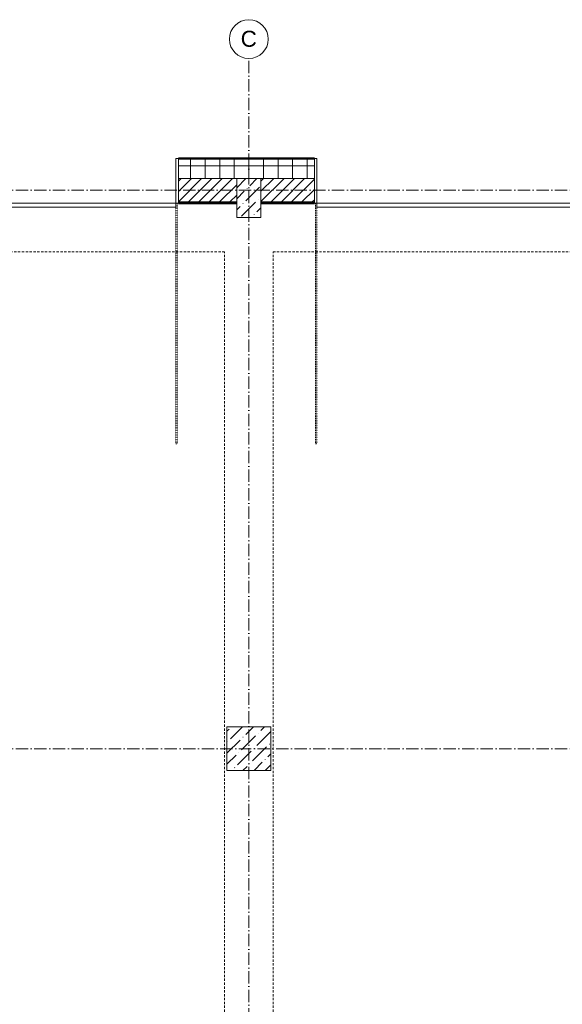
# Model space of a CAD drawing. Header units: millimetres. Extents: x -175722 to -110961, y 52375 to 104640.
# Tile 74 of 146: x -155932 to -155373, y 80445 to 81460. Entities that reach past the tile are written whole.
import ezdxf

# ---------------------------------------------------------------- set-up
doc = ezdxf.new("R2010")
doc.units = ezdxf.units.MM
for name, pattern in [('Linia siatki', [19.05, 12.7, -3.175, 0, -3.175]), ('Nadwieszenie', [3.9688, 2.3813, -1.5875]), ('Przerywana gęsta', [4, 2, -2])]:
    doc.linetypes.add(name, pattern=pattern)
for name, color, linetype, lineweight in [('A-DOOR', 31, 'Continuous', 5), ('A-DOOR-FRAM', 31, 'Continuous', 18), ('A-DOOR-HDLN', 31, 'Przerywana gęsta', 18), ('A-FLOR-OVHD', 1, 'Nadwieszenie', 5), ('A-WALL', 113, 'Continuous', 5), ('A-WALL-PATT', 111, 'Continuous', 50), ('S-COLS', 52, 'Continuous', 5), ('S-GRID', 1, 'Continuous', 5), ('S-GRID-IDEN', 1, 'Continuous', 5)]:
    doc.layers.add(name, color=color, linetype=linetype, lineweight=lineweight)
doc.styles.add('Arial_2', font='arial.ttf', dxfattribs={"height": 100})
pattern_1 = [(37.5, (-124135.7194, 82209.6026), (-0.2031655, 6.2155416), [0.1676, -4.7356, 0.1676, -5.3162, -5.2419]), (37.5, (-124135.7194, 82209.6026), (-0.2031655, 6.2155416), [-10.3871, 0.1676, -5.0743]), (7.5, (-124135.719, 82209.603), (5.7089758, 9.103654), [0.1676, -2.4775, 0.1676, -4.2517, -1.6935]), (7.5, (-124135.719, 82209.603), (5.7089758, 9.103654), [-7.0645, 0.1676, -1.5259]), (327.5, (-124139.687, 82209.6026), (10.0456335, 0.0182419), [0.1676, -1.4453, 0.1676, -5.6388, -7.5806]), (327.5, (-124139.687, 82209.6026), (10.0456335, 0.0182419), [-7.4193, 0.1676, -7.413]), (317.5, (-124139.687, 82209.603), (9.697195, 2.831187), [0.1676, -0.6388, 0.1676, -3.6388, -4.3548]), (317.5, (-124139.687, 82209.603), (9.697195, 2.831187), [-4.6129, 0.1676, -4.1872])]

# ---------------------------------------------------------------- blocks, each defined once
blk = doc.blocks.new('Drzwi-garażowe-wypukłe - 500x230-2384906-PARTER')
at = {"layer": 'A-DOOR', "lineweight": 18}
for p, q in [((-2250, 273.175), (2250, 273.175)), ((-2250, 233.175), (-2250, 273.175)), ((2250, 233.175), (-2250, 233.175)), ((2250, 273.175), (2250, 233.175))]:
    blk.add_line(p, q, dxfattribs=at)
at = {"layer": 'A-DOOR-FRAM'}
for p, q in [((-2275, 233.175), (-2250, 233.175)), ((-2275, -226.825), (-2275, 233.175)), ((-2250, 233.175), (-2250, -226.825)), ((2250, 233.175), (2275, 233.175)), ((2250, -226.825), (2250, 233.175)), ((2275, 233.175), (2275, -226.825)), ((-2250, -226.825), (-2275, -226.825)), ((2275, -226.825), (2250, -226.825))]:
    blk.add_line(p, q, dxfattribs=at)
at = {"layer": 'A-DOOR-HDLN'}
for p, q in [((-2262.7, 2711.575), (-2250, 2711.575)), ((-2262.7, 233.175), (-2262.7, 2711.575)), ((-2250, 273.175), (-2250, 2711.575)), ((2262.7, 2711.575), (2250, 2711.575)), ((2250, 273.175), (2250, 2711.575)), ((2262.7, 233.175), (2262.7, 2711.575))]:
    blk.add_line(p, q, dxfattribs=at)
blk = doc.blocks.new('Drzwi-garażowe-wypukłe - 500x230-2384242-PARTER')
at = {"layer": 'A-DOOR', "lineweight": 18}
for p, q in [((2250, -233.175), (-2250, -233.175)), ((-2250, -233.175), (-2250, -273.175)), ((-2250, -273.175), (2250, -273.175)), ((2250, -273.175), (2250, -233.175))]:
    blk.add_line(p, q, dxfattribs=at)
at = {"layer": 'A-DOOR-FRAM'}
for p, q in [((-2250, 226.825), (-2275, 226.825)), ((-2275, 226.825), (-2275, -233.175)), ((-2250, -233.175), (-2250, 226.825)), ((2250, 226.825), (2250, -233.175)), ((2275, 226.825), (2250, 226.825)), ((2275, -233.175), (2275, 226.825)), ((-2275, -233.175), (-2250, -233.175)), ((2250, -233.175), (2275, -233.175))]:
    blk.add_line(p, q, dxfattribs=at)
at = {"layer": 'A-DOOR-HDLN'}
for p, q in [((-2262.7, -233.175), (-2262.7, -2711.575)), ((-2250, -273.175), (-2250, -2711.575)), ((2250, -273.175), (2250, -2711.575)), ((2262.7, -233.175), (2262.7, -2711.575)), ((-2262.7, -2711.575), (-2250, -2711.575)), ((2262.7, -2711.575), (2250, -2711.575))]:
    blk.add_line(p, q, dxfattribs=at)
blk = doc.blocks.new('SŁUP ŻELBETOWY O PRZEKROJU PROSTOKĄTNYM - 40x40-2502560-PARTER')
at = {"layer": 'S-COLS'}
h = blk.add_hatch(dxfattribs=at)
h.set_pattern_fill('FP_4', color=1, style=0, pattern_type=2)
h.set_pattern_definition([(45, (274114.35, -36914.77), (42.768647, 156.8179), [201.613, -40.323, 1.676, -38.646])])
h.paths.add_polyline_path([(225, -225), (225, 225), (-225, 225), (-225, -225)])
at = {"layer": 'S-COLS', "color": 10, "lineweight": 18}
for p, q in [((225, 225), (-225, 225)), ((-225, 225), (-225, -225)), ((225, -225), (225, 225)), ((-225, -225), (225, -225))]:
    blk.add_line(p, q, dxfattribs=at)
blk = doc.blocks.new('SŁUP ŻELBETOWY O PRZEKROJU PROSTOKĄTNYM - 25x40-2502836-PARTER')
at = {"layer": 'S-COLS'}
h = blk.add_hatch(dxfattribs=at)
h.set_pattern_fill('FP_9', color=1, style=0, pattern_type=2)
h.set_pattern_definition([(45, (274114.35, -42591.44), (42.768647, 156.8179), [201.613, -40.323, 1.676, -38.646])])
h.paths.add_polyline_path([(125, -200), (125, 200), (-125, 200), (-125, -200)])
at = {"layer": 'S-COLS', "color": 10, "lineweight": 18}
for p, q in [((125, 200), (-125, 200)), ((-125, 200), (-125, -200)), ((125, -200), (125, 200)), ((-125, -200), (125, -200))]:
    blk.add_line(p, q, dxfattribs=at)
blk = doc.blocks.new('Siatka - 4 mm-108067-PARTER')
at = {"layer": 'S-GRID-IDEN'}
blk.add_circle((0, 0), 4, dxfattribs=at)
blk = doc.blocks.new('1')
at = {"layer": 'A-WALL-PATT', "lineweight": 5}
h = blk.add_hatch(dxfattribs=at)
h.set_pattern_fill('FP_1', color=256, scale=0.1, style=0, pattern_type=2)
h.set_pattern_definition(pattern_1)
h.paths.add_polyline_path([(-152074.7, 86508.7), (-152074.7, 86509.2), (-152179.7, 86509.2), (-152179.7, 86508.7), (-152179.2, 86508.7)])
h.paths.add_polyline_path([(-150288.2, 86508.7), (-150288.2, 86509.2), (-150793.7, 86509.2), (-150793.7, 86508.7), (-150301, 86508.7)])
h.paths.add_polyline_path([(-151479.7, 86508.7), (-151479.7, 86509.2), (-151619.7, 86509.2), (-151619.7, 86508.7)])
h.paths.add_polyline_path([(-150923.7, 86508.7), (-150923.7, 86509.2), (-151024.7, 86509.2), (-151024.7, 86508.7)])
h = blk.add_hatch(dxfattribs=at)
h.set_pattern_fill('FP_2', color=256, scale=0.1, style=0, pattern_type=2)
h.set_pattern_definition([(0, (-124135.72, 82209.603), (0, 15), []), (90, (-124135.72, 82209.603), (-15, 9e-16), [])])
h.paths.add_polyline_path([(-150923.7, 86488.7), (-150923.7, 86508.7), (-151024.7, 86508.7), (-151024.7, 86488.7), (-150935.2, 86488.7)])
h.paths.add_polyline_path([(-150332.2, 86488.7), (-150308.2, 86488.7), (-150308.2, 86508.7), (-150793.7, 86508.7), (-150793.7, 86488.7), (-150333.7, 86488.7)])
h.paths.add_polyline_path([(-152159.2, 86488.7), (-152074.7, 86488.7), (-152074.7, 86508.7), (-152179.2, 86508.7), (-152179.2, 86488.7)])
h.paths.add_polyline_path([(-151479.7, 86488.7), (-151479.7, 86508.7), (-151619.7, 86508.7), (-151619.7, 86488.7), (-151534.7, 86488.7)])
h = blk.add_hatch(dxfattribs=at)
h.set_pattern_fill('FP_3', color=256, scale=0.1, style=0, pattern_type=2)
h.set_pattern_definition([(45, (-124135.7194, 82209.603), (-5.3033009, 5.3033009), [])])
h.paths.add_polyline_path([(-151024.7, 86464.7), (-150959.2, 86464.7), (-150959.2, 86488.7), (-151024.7, 86488.7)])
h.paths.add_polyline_path([(-150333.7, 86464.7), (-150332.2, 86464.7), (-150332.2, 86488.7), (-150793.7, 86488.7), (-150793.7, 86464.7), (-150548.1, 86464.7)])
h.paths.add_polyline_path([(-152119.2, 86464.7), (-152074.7, 86464.7), (-152074.7, 86488.7), (-152119.2, 86488.7), (-152119.2, 86471.1)])
h.paths.add_polyline_path([(-151479.7, 86464.7), (-151479.7, 86488.7), (-151534.7, 86488.7), (-151534.7, 86464.7)])
h.paths.add_polyline_path([(-150923.7, 86464.7), (-150923.7, 86488.7), (-150935.2, 86488.7), (-150935.2, 86464.7), (-150933.7, 86464.7)])
h.paths.add_polyline_path([(-151619.7, 86464.7), (-151559.7, 86464.7), (-151559.7, 86488.7), (-151619.7, 86488.7)])
h = blk.add_hatch(dxfattribs=at)
h.set_pattern_fill('FP_1', color=256, scale=0.1, style=0, pattern_type=2)
h.set_pattern_definition(pattern_1)
h.paths.add_polyline_path([(-150548.1, 86463.2), (-150333.7, 86463.2), (-150333.7, 86464.7), (-150793.7, 86464.7), (-150793.7, 86463.2)])
h.paths.add_polyline_path([(-152074.7, 86463.2), (-152074.7, 86464.7), (-152119.2, 86464.7), (-152119.2, 86463.2)])
h.paths.add_polyline_path([(-151479.7, 86463.2), (-151479.7, 86464.7), (-151534.7, 86464.7), (-151534.7, 86463.2)])
h.paths.add_polyline_path([(-150923.7, 86463.2), (-150923.7, 86464.7), (-150933.7, 86464.7), (-150933.7, 86463.2)])
h.paths.add_polyline_path([(-151619.7, 86463.2), (-151559.7, 86463.2), (-151559.7, 86464.7), (-151619.7, 86464.7)])
h.paths.add_polyline_path([(-151024.7, 86463.2), (-150960.7, 86463.2), (-150960.7, 86464.7), (-151024.7, 86464.7)])
at = {"layer": 'A-FLOR-OVHD'}
for p, q in [((-151572.2, 86413.2), (-152122.2, 86413.2)), ((-151572.2, 85213.2), (-151572.2, 86413.2)), ((-151522.2, 86413.2), (-150972.2, 86413.2)), ((-151522.2, 85213.2), (-151522.2, 86413.2))]:
    blk.add_line(p, q, dxfattribs=at)
at = {"layer": 'A-WALL', "lineweight": 50}
for p, q in [((-151479.7, 86509.2), (-151619.7, 86509.2)), ((-151619.7, 86463.2), (-151559.7, 86463.2)), ((-151534.7, 86463.2), (-151479.7, 86463.2))]:
    blk.add_line(p, q, dxfattribs=at)
at = {"layer": 'A-WALL'}
for p, q in [((-151479.7, 86508.7), (-151619.7, 86508.7)), ((-151559.7, 86488.7), (-151619.7, 86488.7)), ((-151479.7, 86488.7), (-151534.7, 86488.7)), ((-151559.7, 86464.7), (-151619.7, 86464.7)), ((-151479.7, 86464.7), (-151534.7, 86464.7))]:
    blk.add_line(p, q, dxfattribs=at)
at = {"layer": 'S-GRID', "linetype": 'Linia siatki'}
for p, q in [((-151547.2, 84663.3), (-151547.2, 86612.4)), ((-150146.8, 86476.7), (-152301.9, 86476.7)), ((-150146.8, 85901.1), (-152301.9, 85901.1))]:
    blk.add_line(p, q, dxfattribs=at)
at = {"layer": 'A-DOOR', "xscale": 0.1, "yscale": 0.1, "zscale": 0.1, "rotation": 180}
blk.add_blockref('Drzwi-garażowe-wypukłe - 500x230-2384906-PARTER', (-151847.2, 86486.6), dxfattribs=at)
at = {"layer": 'A-DOOR', "xscale": 0.1, "yscale": 0.1, "zscale": 0.1}
blk.add_blockref('Drzwi-garażowe-wypukłe - 500x230-2384242-PARTER', (-151252.2, 86486.6), dxfattribs=at)
at = {"layer": 'S-COLS', "color": 10, "lineweight": 18, "xscale": 0.1, "yscale": 0.1, "zscale": 0.1}
for name, p in [('SŁUP ŻELBETOWY O PRZEKROJU PROSTOKĄTNYM - 25x40-2502836-PARTER', (-151547.2, 86468.7)), ('SŁUP ŻELBETOWY O PRZEKROJU PROSTOKĄTNYM - 40x40-2502560-PARTER', (-151547.2, 85901.1))]:
    blk.add_blockref(name, p, dxfattribs=at)
at = {"layer": 'S-GRID-IDEN', "xscale": 4.999999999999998, "yscale": 4.999999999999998, "zscale": 4.999999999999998}
blk.add_blockref('Siatka - 4 mm-108067-PARTER', (-151547.2, 86632.4), dxfattribs=at)
at = {"layer": 'S-GRID-IDEN', "insert": (-151555.6, 86641), "char_height": 16.5, "width": 20.042, "attachment_point": 1, "style": 'Arial_2'}
blk.add_mtext('\\fArial|b0|i0|c238|p34|;C', dxfattribs=at)

msp = doc.modelspace()

# ---------------------------------------------------------------- block references
msp.add_blockref('1', (-4148.58187, -5192.22609))

doc.saveas('drawing.dxf')
